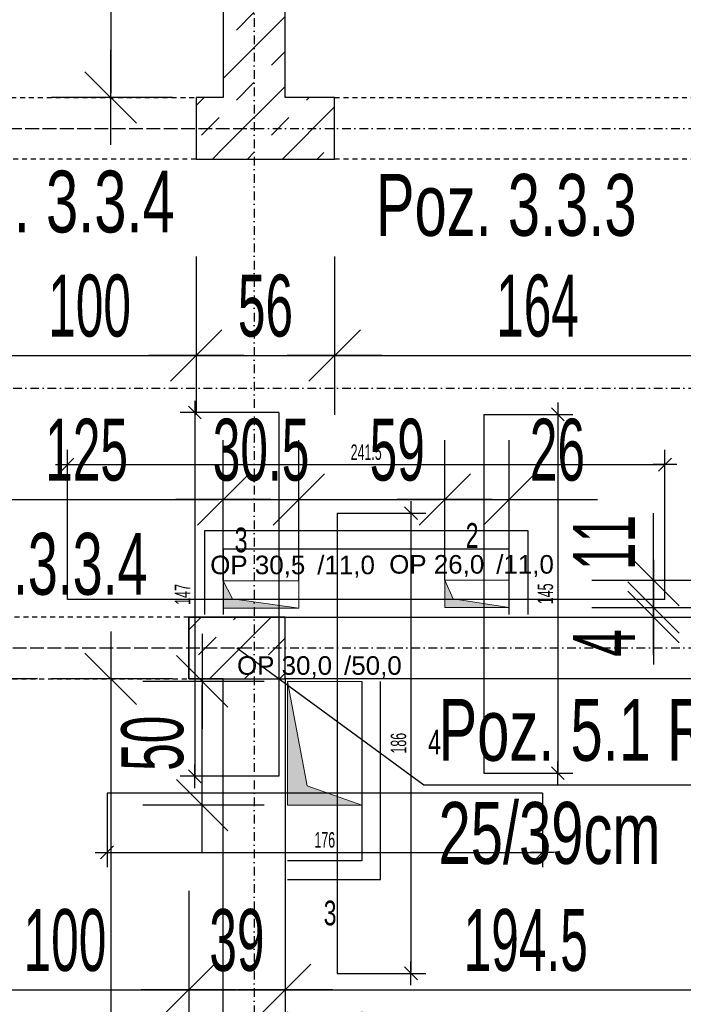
# Model space of a CAD drawing. Header units: millimetres. Extents: x -796 to 14823, y -2819 to 1873.
# Tile 34 of 51: x 11940 to 12209, y -488 to -90. Entities that reach past the tile are written whole.
import ezdxf

# ---------------------------------------------------------------- set-up
doc = ezdxf.new("R2010")
doc.units = ezdxf.units.MM
doc.header["$LTSCALE"] = 10
doc.linetypes.add('MO', pattern=[0.7, 0.35, -0.17, 0.01, -0.17])
doc.linetypes.add('MP', pattern=[0.36, 0.2, -0.16])
for name, color, linetype in [('BA_szr', 1, 'Continuous'), ('BA_txs', 2, 'Continuous'), ('BA_wym', 1, 'Continuous'), ('BD_lpm', 1, 'MP'), ('BD_osm', 1, 'MO'), ('BD_wic', 1, 'Continuous'), ('BD_wig', 3, 'Continuous'), ('BZ_odn', 1, 'Continuous'), ('BZ_txs', 2, 'Continuous')]:
    doc.layers.add(name, color=color, linetype=linetype)
doc.layers.add('Nowe_A-Przebicia_Nr_pióra__1', color=7, linetype='Continuous', lineweight=13)
doc.layers.add('Nowe_A-Przebicia_Nr_pióra__102', color=7, linetype='Continuous', lineweight=5, true_color=0xcccccc)
doc.styles.add('BIKTS', font='bikromsw.shx', dxfattribs={"width": 0.8})
doc.styles.add('BIKWYM', font='bikromsw.shx', dxfattribs={"width": 0.6})
doc.styles.add('STYL_AUTOMATYCZNY_1', font='arial.ttf')
doc.dimstyles.new('BA_KR_100_cm', dxfattribs={"dimtxt": 25, "dimasz": 1.666667, "dimexe": 24, "dimexo": 0, "dimgap": 0, "dimtad": 0, "dimdec": 1, "dimrnd": 0.5, "dimzin": 9, "dimdsep": 46, "dimtxsty": 'BIKWYM', "dimblk": 'WYM-KR', "dimcen": 0, "dimdle": 20, "dimclrd": 256, "dimclre": 256, "dimclrt": 2, "dimadec": 0, "dimazin": 0, "dimtfac": 0.033333, "dimtdec": 1, "dimtmove": 0, "dimatfit": 3, "dimldrblk": 'WYM-KR', "dimfxl": 25, "dimfxlon": 1, "dimtvp": 0.8, "dimtolj": 1, "dimarcsym": 0})
doc.dimstyles.new('BA_KR_25_cm', dxfattribs={"dimscale": 0.25, "dimtxt": 25, "dimasz": 1.666667, "dimexe": 24, "dimexo": 0, "dimgap": 0, "dimtad": 0, "dimdec": 1, "dimrnd": 0.5, "dimzin": 9, "dimdsep": 46, "dimtxsty": 'BIKWYM', "dimblk": 'WYM-KR', "dimcen": 0, "dimdle": 20, "dimclrd": 256, "dimclre": 256, "dimclrt": 7, "dimadec": 0, "dimazin": 0, "dimtfac": 0.033333, "dimtdec": 1, "dimtmove": 0, "dimatfit": 3, "dimldrblk": 'WYM-KR', "dimfxl": 1, "dimtvp": 0.8, "dimtolj": 1, "dimarcsym": 0})
doc.dimstyles.new('BZ_ST_100_cm', dxfattribs={"dimtxt": 25, "dimasz": 1.666667, "dimexe": 24, "dimexo": 0, "dimgap": 0, "dimtad": 0, "dimdec": 1, "dimrnd": 0.5, "dimdsep": 46, "dimtxsty": 'BIKWYM', "dimblk": 'WYM-ST', "dimcen": 0, "dimdle": 20, "dimclrd": 256, "dimclre": 256, "dimclrt": 7, "dimadec": 0, "dimazin": 0, "dimtfac": 0.033333, "dimtdec": 1, "dimtix": 1, "dimtmove": 2, "dimatfit": 3, "dimldrblk": 'WYM-ST', "dimfxl": 25, "dimfxlon": 1, "dimtvp": 0.8, "dimtolj": 1, "dimtzin": 0, "dimarcsym": 0})

# ---------------------------------------------------------------- blocks, each defined once
blk = doc.blocks.new('WYM-KR')
at = {"color": 7, "linetype": 'ByBlock'}
blk.add_line((6.24, 6.24), (-6.24, -6.24), dxfattribs=at)
at = {"linetype": 'ByBlock'}
blk.add_line((11.52, 0), (-11.52, 0), dxfattribs=at)
blk = doc.blocks.new('*D340')
at = {"layer": 'BD_wic', "lineweight": -2}
for p, q in [((12068.68, -289.15), (12104.48, -289.15)), ((12098.48, -289.56), (12098.48, -474.73)), ((12068.68, -475.15), (12104.48, -475.15))]:
    blk.add_line(p, q, dxfattribs=at)
at = {"layer": 'Defpoints', "color": 0}
for p in [(12068.68, -289.15), (12068.68, -475.15), (12098.48, -475.15)]:
    blk.add_point(p, dxfattribs=at)
at = {"layer": 'BD_wic', "lineweight": -2, "xscale": 0.4166666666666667, "yscale": 0.4166666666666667, "zscale": 0.4166666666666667}
for p, rotation in [((12098.48, -289.15), 90), ((12098.48, -475.15), 270)]:
    blk.add_blockref('WYM-KR', p, dxfattribs=dict(at, rotation=rotation))
at = {"layer": 'BD_wic', "color": 7, "insert": (12093.48, -382.15), "char_height": 6.25, "attachment_point": 5, "rotation": 90, "style": 'BIKWYM'}
blk.add_mtext('\\A1;186', dxfattribs=at)
blk = doc.blocks.new('*D341')
at = {"layer": 'BD_wic', "lineweight": -2}
for p, q in [((11975.64, -402.31), (11975.64, -432.24)), ((12151.64, -402.31), (12151.64, -432.24)), ((11976.06, -426.24), (12151.23, -426.24))]:
    blk.add_line(p, q, dxfattribs=at)
at = {"layer": 'Defpoints', "color": 0}
for p in [(11975.64, -402.31), (12151.64, -402.31), (12151.64, -426.24)]:
    blk.add_point(p, dxfattribs=at)
at = {"layer": 'BD_wic', "lineweight": -2, "xscale": 0.4166666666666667, "yscale": 0.4166666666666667, "zscale": 0.4166666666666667, "rotation": 180}
blk.add_blockref('WYM-KR', (11975.64, -426.24), dxfattribs=at)
at = {"layer": 'BD_wic', "lineweight": -2, "xscale": 0.4166666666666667, "yscale": 0.4166666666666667, "zscale": 0.4166666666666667}
blk.add_blockref('WYM-KR', (12151.64, -426.24), dxfattribs=at)
at = {"layer": 'BD_wic', "color": 7, "insert": (12063.64, -421.24), "char_height": 6.25, "attachment_point": 5, "style": 'BIKWYM'}
blk.add_mtext('\\A1;176', dxfattribs=at)
blk = doc.blocks.new('*D342')
at = {"layer": 'BD_wic', "lineweight": -2}
for p, q in [((12045.14, -248.51), (12005.15, -248.51)), ((12011.15, -248.93), (12011.15, -395.1)), ((12045.14, -395.51), (12005.15, -395.51))]:
    blk.add_line(p, q, dxfattribs=at)
at = {"layer": 'Defpoints', "color": 0}
for p in [(12045.14, -248.51), (12011.15, -395.51), (12045.14, -395.51)]:
    blk.add_point(p, dxfattribs=at)
at = {"layer": 'BD_wic', "lineweight": -2, "xscale": 0.4166666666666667, "yscale": 0.4166666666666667, "zscale": 0.4166666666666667}
for p, rotation in [((12011.15, -248.51), 90), ((12011.15, -395.51), 270)]:
    blk.add_blockref('WYM-KR', p, dxfattribs=dict(at, rotation=rotation))
at = {"layer": 'BD_wic', "color": 7, "insert": (12006.15, -322.01), "char_height": 6.25, "attachment_point": 5, "rotation": 90, "style": 'BIKWYM'}
blk.add_mtext('\\A1;147', dxfattribs=at)
blk = doc.blocks.new('*D343')
at = {"layer": 'BD_wic', "lineweight": -2}
for p, q in [((12127.96, -249.26), (12163.86, -249.26)), ((12157.86, -249.68), (12157.86, -393.85)), ((12127.96, -394.26), (12163.86, -394.26))]:
    blk.add_line(p, q, dxfattribs=at)
at = {"layer": 'Defpoints', "color": 0}
for p in [(12127.96, -249.26), (12127.96, -394.26), (12157.86, -394.26)]:
    blk.add_point(p, dxfattribs=at)
at = {"layer": 'BD_wic', "lineweight": -2, "xscale": 0.4166666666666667, "yscale": 0.4166666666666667, "zscale": 0.4166666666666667}
for p, rotation in [((12157.86, -249.26), 90), ((12157.86, -394.26), 270)]:
    blk.add_blockref('WYM-KR', p, dxfattribs=dict(at, rotation=rotation))
at = {"layer": 'BD_wic', "color": 7, "insert": (12152.86, -321.76), "char_height": 6.25, "attachment_point": 5, "rotation": 90, "style": 'BIKWYM'}
blk.add_mtext('\\A1;145', dxfattribs=at)
blk = doc.blocks.new('*D344')
at = {"layer": 'BD_wic', "lineweight": -2}
for p, q in [((11959.64, -323.99), (11959.64, -263.56)), ((12201.14, -323.99), (12201.14, -263.56)), ((11960.06, -269.56), (12200.73, -269.56))]:
    blk.add_line(p, q, dxfattribs=at)
at = {"layer": 'Defpoints', "color": 0}
for p in [(12201.14, -269.56), (11959.64, -323.99), (12201.14, -323.99)]:
    blk.add_point(p, dxfattribs=at)
at = {"layer": 'BD_wic', "lineweight": -2, "xscale": 0.4166666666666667, "yscale": 0.4166666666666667, "zscale": 0.4166666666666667, "rotation": 180}
blk.add_blockref('WYM-KR', (11959.64, -269.56), dxfattribs=at)
at = {"layer": 'BD_wic', "lineweight": -2, "xscale": 0.4166666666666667, "yscale": 0.4166666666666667, "zscale": 0.4166666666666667}
blk.add_blockref('WYM-KR', (12201.14, -269.56), dxfattribs=at)
at = {"layer": 'BD_wic', "color": 7, "insert": (12080.39, -264.56), "char_height": 6.25, "attachment_point": 5, "style": 'BIKWYM'}
blk.add_mtext('\\A1;241.5', dxfattribs=at)
blk = doc.blocks.new('WYM-ST')
blk.add_hatch(color=256).paths.add_polyline_path([(-13, 2.88), (0, 0), (-13, -2.88)])
blk.add_lwpolyline([(0, 0), (-13, 2.88), (-13, -2.88), (0, 0)])
blk = doc.blocks.new('*D488')
at = {"layer": 'BA_wym', "lineweight": -2}
for p, q in [((10886.64, 769.85), (10837.64, 769.85)), ((10861.64, 768.19), (10861.64, -1275.48)), ((10886.64, -1277.15), (10837.64, -1277.15))]:
    blk.add_line(p, q, dxfattribs=at)
at = {"layer": 'Defpoints', "color": 0}
for p in [(12022.65, 769.85), (10861.64, -1277.15), (11332.64, -1277.15)]:
    blk.add_point(p, dxfattribs=at)
at = {"layer": 'BA_wym', "lineweight": -2, "xscale": 1.666666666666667, "yscale": 1.666666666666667, "zscale": 1.666666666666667}
for p, rotation in [((10861.64, 769.85), 90), ((10861.64, -1277.15), 270)]:
    blk.add_blockref('WYM-KR', p, dxfattribs=dict(at, rotation=rotation))
at = {"layer": 'BA_wym', "color": 2, "insert": (10841.64, -253.65), "char_height": 25, "attachment_point": 5, "rotation": 90, "style": 'BIKWYM'}
blk.add_mtext('\\A1;2047', dxfattribs=at)
blk = doc.blocks.new('*D529')
at = {"layer": 'BA_wym', "lineweight": -2}
for p, q in [((11908.64, -441.84), (11908.64, -505.84)), ((12008.64, -441.84), (12008.64, -505.84)), ((11910.31, -481.84), (12006.98, -481.84))]:
    blk.add_line(p, q, dxfattribs=at)
at = {"layer": 'Defpoints', "color": 0}
for p in [(11908.64, -356.15), (12008.64, -356.15), (12008.64, -481.84)]:
    blk.add_point(p, dxfattribs=at)
at = {"layer": 'BA_wym', "lineweight": -2, "xscale": 1.666666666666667, "yscale": 1.666666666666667, "zscale": 1.666666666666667, "rotation": 180}
blk.add_blockref('WYM-KR', (11908.64, -481.84), dxfattribs=at)
at = {"layer": 'BA_wym', "lineweight": -2, "xscale": 1.666666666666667, "yscale": 1.666666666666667, "zscale": 1.666666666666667}
blk.add_blockref('WYM-KR', (12008.64, -481.84), dxfattribs=at)
at = {"layer": 'BA_wym', "color": 2, "insert": (11958.64, -461.84), "char_height": 25, "attachment_point": 5, "style": 'BIKWYM'}
blk.add_mtext('\\A1;100', dxfattribs=at)
blk = doc.blocks.new('*D530')
at = {"layer": 'BA_wym', "lineweight": -2}
for p, q in [((12008.64, -441.84), (12008.64, -505.84)), ((12047.64, -441.84), (12047.64, -505.84)), ((12010.31, -481.84), (12045.98, -481.84))]:
    blk.add_line(p, q, dxfattribs=at)
at = {"layer": 'Defpoints', "color": 0}
for p in [(12008.64, -356.15), (12047.64, -356.15), (12047.64, -481.84)]:
    blk.add_point(p, dxfattribs=at)
at = {"layer": 'BA_wym', "lineweight": -2, "xscale": 1.666666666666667, "yscale": 1.666666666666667, "zscale": 1.666666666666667, "rotation": 180}
blk.add_blockref('WYM-KR', (12008.64, -481.84), dxfattribs=at)
at = {"layer": 'BA_wym', "lineweight": -2, "xscale": 1.666666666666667, "yscale": 1.666666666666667, "zscale": 1.666666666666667}
blk.add_blockref('WYM-KR', (12047.64, -481.84), dxfattribs=at)
at = {"layer": 'BA_wym', "color": 2, "insert": (12028.14, -461.84), "char_height": 25, "attachment_point": 5, "style": 'BIKWYM'}
blk.add_mtext('\\A1;39', dxfattribs=at)
blk = doc.blocks.new('*D531')
at = {"layer": 'BA_wym', "lineweight": -2}
for p, q in [((12047.64, -441.84), (12047.64, -505.84)), ((12242.14, -441.84), (12242.14, -505.84)), ((12049.31, -481.84), (12240.48, -481.84))]:
    blk.add_line(p, q, dxfattribs=at)
at = {"layer": 'Defpoints', "color": 0}
for p in [(12047.64, -356.15), (12242.14, -356.15), (12242.14, -481.84)]:
    blk.add_point(p, dxfattribs=at)
at = {"layer": 'BA_wym', "lineweight": -2, "xscale": 1.666666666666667, "yscale": 1.666666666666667, "zscale": 1.666666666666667, "rotation": 180}
blk.add_blockref('WYM-KR', (12047.64, -481.84), dxfattribs=at)
at = {"layer": 'BA_wym', "lineweight": -2, "xscale": 1.666666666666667, "yscale": 1.666666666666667, "zscale": 1.666666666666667}
blk.add_blockref('WYM-KR', (12242.14, -481.84), dxfattribs=at)
at = {"layer": 'BA_wym', "color": 2, "insert": (12144.89, -461.84), "char_height": 25, "attachment_point": 5, "style": 'BIKWYM'}
blk.add_mtext('\\A1;194.5', dxfattribs=at)
blk = doc.blocks.new('*D542')
at = {"layer": 'BA_wym', "lineweight": -2}
for p, q in [((11911.69, -185.45), (11911.69, -249.45)), ((12011.69, -185.45), (12011.69, -249.45)), ((11913.36, -225.45), (12010.02, -225.45))]:
    blk.add_line(p, q, dxfattribs=at)
at = {"layer": 'Defpoints', "color": 0}
for p in [(11911.69, -146.15), (12011.69, -146.15), (12011.69, -225.45)]:
    blk.add_point(p, dxfattribs=at)
at = {"layer": 'BA_wym', "lineweight": -2, "xscale": 1.666666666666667, "yscale": 1.666666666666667, "zscale": 1.666666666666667, "rotation": 180}
blk.add_blockref('WYM-KR', (11911.69, -225.45), dxfattribs=at)
at = {"layer": 'BA_wym', "lineweight": -2, "xscale": 1.666666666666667, "yscale": 1.666666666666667, "zscale": 1.666666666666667}
blk.add_blockref('WYM-KR', (12011.69, -225.45), dxfattribs=at)
at = {"layer": 'BA_wym', "color": 2, "insert": (11968.59, -205.45), "char_height": 25, "attachment_point": 5, "style": 'BIKWYM'}
blk.add_mtext('\\A1;100', dxfattribs=at)
blk = doc.blocks.new('*D543')
at = {"layer": 'BA_wym', "lineweight": -2}
for p, q in [((12011.69, -185.45), (12011.69, -249.45)), ((12067.64, -185.45), (12067.64, -249.45)), ((12013.36, -225.45), (12065.98, -225.45))]:
    blk.add_line(p, q, dxfattribs=at)
at = {"layer": 'Defpoints', "color": 0}
for p in [(12011.69, -146.15), (12067.64, -146.15), (12067.64, -225.45)]:
    blk.add_point(p, dxfattribs=at)
at = {"layer": 'BA_wym', "lineweight": -2, "xscale": 1.666666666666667, "yscale": 1.666666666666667, "zscale": 1.666666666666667, "rotation": 180}
blk.add_blockref('WYM-KR', (12011.69, -225.45), dxfattribs=at)
at = {"layer": 'BA_wym', "lineweight": -2, "xscale": 1.666666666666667, "yscale": 1.666666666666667, "zscale": 1.666666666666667}
blk.add_blockref('WYM-KR', (12067.64, -225.45), dxfattribs=at)
at = {"layer": 'BA_wym', "color": 2, "insert": (12039.67, -205.45), "char_height": 25, "attachment_point": 5, "style": 'BIKWYM'}
blk.add_mtext('\\A1;56', dxfattribs=at)
blk = doc.blocks.new('*D544')
at = {"layer": 'BA_wym', "lineweight": -2}
for p, q in [((12067.64, -185.45), (12067.64, -249.45)), ((12231.64, -185.45), (12231.64, -249.45)), ((12069.31, -225.45), (12229.98, -225.45))]:
    blk.add_line(p, q, dxfattribs=at)
at = {"layer": 'Defpoints', "color": 0}
for p in [(12067.64, -146.15), (12231.64, -146.15), (12231.64, -225.45)]:
    blk.add_point(p, dxfattribs=at)
at = {"layer": 'BA_wym', "lineweight": -2, "xscale": 1.666666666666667, "yscale": 1.666666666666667, "zscale": 1.666666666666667, "rotation": 180}
blk.add_blockref('WYM-KR', (12067.64, -225.45), dxfattribs=at)
at = {"layer": 'BA_wym', "lineweight": -2, "xscale": 1.666666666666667, "yscale": 1.666666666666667, "zscale": 1.666666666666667}
blk.add_blockref('WYM-KR', (12231.64, -225.45), dxfattribs=at)
at = {"layer": 'BA_wym', "color": 2, "insert": (12149.64, -205.45), "char_height": 25, "attachment_point": 5, "style": 'BIKWYM'}
blk.add_mtext('\\A1;164', dxfattribs=at)
blk = doc.blocks.new('*D553')
at = {"layer": 'BA_wym', "lineweight": -2}
for p, q in [((12002.13, 414.86), (11953.13, 414.86)), ((11977.13, 413.19), (11977.13, -119.48)), ((12002.13, -121.15), (11953.13, -121.15))]:
    blk.add_line(p, q, dxfattribs=at)
at = {"layer": 'Defpoints', "color": 0}
for p in [(12022.65, 414.86), (11977.13, -121.15), (12017.13, -121.15)]:
    blk.add_point(p, dxfattribs=at)
at = {"layer": 'BA_wym', "lineweight": -2, "xscale": 1.666666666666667, "yscale": 1.666666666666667, "zscale": 1.666666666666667}
for p, rotation in [((11977.13, 414.86), 90), ((11977.13, -121.15), 270)]:
    blk.add_blockref('WYM-KR', p, dxfattribs=dict(at, rotation=rotation))
at = {"layer": 'BA_wym', "color": 2, "insert": (11957.13, 146.85), "char_height": 25, "attachment_point": 5, "rotation": 90, "style": 'BIKWYM'}
blk.add_mtext('\\A1;536', dxfattribs=at)
blk = doc.blocks.new('*D557')
at = {"layer": 'BA_wym', "lineweight": -2}
for p, q in [((12002.13, -356.15), (11953.13, -356.15)), ((11977.13, -357.81), (11977.13, -1079.48)), ((12002.13, -1081.15), (11953.13, -1081.15))]:
    blk.add_line(p, q, dxfattribs=at)
at = {"layer": 'Defpoints', "color": 0}
for p in [(12017.13, -356.15), (11977.13, -1081.15), (12017.13, -1081.15)]:
    blk.add_point(p, dxfattribs=at)
at = {"layer": 'BA_wym', "lineweight": -2, "xscale": 1.666666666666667, "yscale": 1.666666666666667, "zscale": 1.666666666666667}
for p, rotation in [((11977.13, -356.15), 90), ((11977.13, -1081.15), 270)]:
    blk.add_blockref('WYM-KR', p, dxfattribs=dict(at, rotation=rotation))
at = {"layer": 'BA_wym', "color": 2, "insert": (11957.13, -718.65), "char_height": 25, "attachment_point": 5, "rotation": 90, "style": 'BIKWYM'}
blk.add_mtext('\\A1;725', dxfattribs=at)
blk = doc.blocks.new('*D578')
at = {"layer": 'BA_wym', "lineweight": -2}
for p, q in [((11947.57, -356.15), (11898.57, -356.15)), ((11922.57, -582.03), (11922.57, -357.81)), ((11947.57, -583.69), (11898.57, -583.69))]:
    blk.add_line(p, q, dxfattribs=at)
at = {"layer": 'Defpoints', "color": 0}
for p in [(11922.57, -356.15), (11962.57, -356.15), (11973.32, -583.69)]:
    blk.add_point(p, dxfattribs=at)
at = {"layer": 'BA_wym', "lineweight": -2, "xscale": 1.666666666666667, "yscale": 1.666666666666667, "zscale": 1.666666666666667}
for p, rotation in [((11922.57, -356.15), 90), ((11922.57, -583.69), 270)]:
    blk.add_blockref('WYM-KR', p, dxfattribs=dict(at, rotation=rotation))
at = {"layer": 'BA_wym', "color": 2, "insert": (11902.57, -421.12), "char_height": 25, "attachment_point": 5, "rotation": 90, "style": 'BIKWYM'}
blk.add_mtext('\\A1;227.5', dxfattribs=at)
blk = doc.blocks.new('*D581')
at = {"layer": 'BA_wym', "lineweight": -2}
for p, q in [((12048.64, -490.7), (12048.64, -554.7)), ((12078.64, -490.7), (12078.64, -554.7)), ((12046.98, -530.7), (12045.31, -530.7)), ((12078.64, -530.7), (12048.64, -530.7)), ((12080.31, -530.7), (12114.36, -530.7))]:
    blk.add_line(p, q, dxfattribs=at)
at = {"layer": 'Defpoints', "color": 0}
for p in [(12048.64, -407.15), (12078.64, -407.15), (12048.64, -530.7)]:
    blk.add_point(p, dxfattribs=at)
at = {"layer": 'BA_wym', "lineweight": -2, "xscale": 1.666666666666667, "yscale": 1.666666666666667, "zscale": 1.666666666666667}
blk.add_blockref('WYM-KR', (12048.64, -530.7), dxfattribs=at)
at = {"layer": 'BA_wym', "lineweight": -2, "xscale": 1.666666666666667, "yscale": 1.666666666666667, "zscale": 1.666666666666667, "rotation": 180}
blk.add_blockref('WYM-KR', (12078.64, -530.7), dxfattribs=at)
at = {"layer": 'BA_wym', "color": 2, "insert": (12098.17, -510.7), "char_height": 25, "attachment_point": 5, "style": 'BIKWYM'}
blk.add_mtext('\\A1;30', dxfattribs=at)
blk = doc.blocks.new('*D583')
at = {"layer": 'BA_wym', "lineweight": -2}
for p, q in [((12039.1, -357.15), (11990.1, -357.15)), ((12014.1, -405.48), (12014.1, -358.81)), ((12039.1, -407.15), (11990.1, -407.15))]:
    blk.add_line(p, q, dxfattribs=at)
at = {"layer": 'Defpoints', "color": 0}
for p in [(12014.1, -357.15), (12054.1, -357.15), (12054.1, -407.15)]:
    blk.add_point(p, dxfattribs=at)
at = {"layer": 'BA_wym', "lineweight": -2, "xscale": 1.666666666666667, "yscale": 1.666666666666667, "zscale": 1.666666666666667}
for p, rotation in [((12014.1, -357.15), 90), ((12014.1, -407.15), 270)]:
    blk.add_blockref('WYM-KR', p, dxfattribs=dict(at, rotation=rotation))
at = {"layer": 'BA_wym', "color": 2, "insert": (11994.1, -382.15), "char_height": 25, "attachment_point": 5, "rotation": 90, "style": 'BIKWYM'}
blk.add_mtext('\\A1;50', dxfattribs=at)
blk = doc.blocks.new('*D593')
at = {"layer": 'BA_wym', "lineweight": -2}
for p, q in [((11897.64, -323.68), (11897.64, -259.68)), ((12022.64, -316.51), (12022.64, -259.68)), ((11899.31, -283.68), (12020.98, -283.68))]:
    blk.add_line(p, q, dxfattribs=at)
at = {"layer": 'Defpoints', "color": 0}
for p in [(12022.64, -283.68), (12022.64, -316.51), (11897.64, -331.15)]:
    blk.add_point(p, dxfattribs=at)
at = {"layer": 'BA_wym', "lineweight": -2, "xscale": 1.666666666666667, "yscale": 1.666666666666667, "zscale": 1.666666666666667, "rotation": 180}
blk.add_blockref('WYM-KR', (11897.64, -283.68), dxfattribs=at)
at = {"layer": 'BA_wym', "lineweight": -2, "xscale": 1.666666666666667, "yscale": 1.666666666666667, "zscale": 1.666666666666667}
blk.add_blockref('WYM-KR', (12022.64, -283.68), dxfattribs=at)
at = {"layer": 'BA_wym', "color": 2, "insert": (11967.38, -263.68), "char_height": 25, "attachment_point": 5, "style": 'BIKWYM'}
blk.add_mtext('\\A1;125', dxfattribs=at)
blk = doc.blocks.new('*D594')
at = {"layer": 'BA_wym', "lineweight": -2}
for p, q in [((12022.64, -316.51), (12022.64, -259.68)), ((12053.14, -316.51), (12053.14, -259.68)), ((12020.98, -283.68), (12019.31, -283.68)), ((12022.64, -283.68), (12053.14, -283.68)), ((12054.81, -283.68), (12056.48, -283.68))]:
    blk.add_line(p, q, dxfattribs=at)
at = {"layer": 'Defpoints', "color": 0}
for p in [(12053.14, -283.68), (12022.64, -316.51), (12053.14, -316.51)]:
    blk.add_point(p, dxfattribs=at)
at = {"layer": 'BA_wym', "lineweight": -2, "xscale": 1.666666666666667, "yscale": 1.666666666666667, "zscale": 1.666666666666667}
blk.add_blockref('WYM-KR', (12022.64, -283.68), dxfattribs=at)
at = {"layer": 'BA_wym', "lineweight": -2, "xscale": 1.666666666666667, "yscale": 1.666666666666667, "zscale": 1.666666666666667, "rotation": 180}
blk.add_blockref('WYM-KR', (12053.14, -283.68), dxfattribs=at)
at = {"layer": 'BA_wym', "color": 2, "insert": (12037.89, -263.68), "char_height": 25, "attachment_point": 5, "style": 'BIKWYM'}
blk.add_mtext('\\A1;30.5', dxfattribs=at)
blk = doc.blocks.new('*D595')
at = {"layer": 'BA_wym', "lineweight": -2}
for p, q in [((12053.14, -316.51), (12053.14, -259.68)), ((12112.14, -316.26), (12112.14, -259.68)), ((12054.81, -283.68), (12110.48, -283.68))]:
    blk.add_line(p, q, dxfattribs=at)
at = {"layer": 'Defpoints', "color": 0}
for p in [(12112.14, -283.68), (12053.14, -316.51), (12112.14, -316.26)]:
    blk.add_point(p, dxfattribs=at)
at = {"layer": 'BA_wym', "lineweight": -2, "xscale": 1.666666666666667, "yscale": 1.666666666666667, "zscale": 1.666666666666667, "rotation": 180}
blk.add_blockref('WYM-KR', (12053.14, -283.68), dxfattribs=at)
at = {"layer": 'BA_wym', "lineweight": -2, "xscale": 1.666666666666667, "yscale": 1.666666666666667, "zscale": 1.666666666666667}
blk.add_blockref('WYM-KR', (12112.14, -283.68), dxfattribs=at)
at = {"layer": 'BA_wym', "color": 2, "insert": (12092.94, -263.68), "char_height": 25, "attachment_point": 5, "style": 'BIKWYM'}
blk.add_mtext('\\A1;59', dxfattribs=at)
blk = doc.blocks.new('*D596')
at = {"layer": 'BA_wym', "lineweight": -2}
for p, q in [((12112.14, -316.26), (12112.14, -259.68)), ((12138.14, -316.26), (12138.14, -259.68)), ((12110.48, -283.68), (12108.81, -283.68)), ((12112.14, -283.68), (12138.14, -283.68)), ((12139.81, -283.68), (12173.86, -283.68))]:
    blk.add_line(p, q, dxfattribs=at)
at = {"layer": 'Defpoints', "color": 0}
for p in [(12138.14, -283.68), (12112.14, -316.26), (12138.14, -316.26)]:
    blk.add_point(p, dxfattribs=at)
at = {"layer": 'BA_wym', "lineweight": -2, "xscale": 1.666666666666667, "yscale": 1.666666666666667, "zscale": 1.666666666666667}
blk.add_blockref('WYM-KR', (12112.14, -283.68), dxfattribs=at)
at = {"layer": 'BA_wym', "lineweight": -2, "xscale": 1.666666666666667, "yscale": 1.666666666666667, "zscale": 1.666666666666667, "rotation": 180}
blk.add_blockref('WYM-KR', (12138.14, -283.68), dxfattribs=at)
at = {"layer": 'BA_wym', "color": 2, "insert": (12157.67, -263.68), "char_height": 25, "attachment_point": 5, "style": 'BIKWYM'}
blk.add_mtext('\\A1;26', dxfattribs=at)
blk = doc.blocks.new('*D597')
at = {"layer": 'BA_wym', "lineweight": -2}
for p, q in [((12196.54, -325.6), (12196.54, -323.93)), ((12171.54, -327.26), (12220.54, -327.26)), ((12196.54, -327.26), (12196.54, -331.15)), ((12171.54, -331.15), (12220.54, -331.15)), ((12196.54, -332.81), (12196.54, -348.76))]:
    blk.add_line(p, q, dxfattribs=at)
at = {"layer": 'Defpoints', "color": 0}
for p in [(12138.14, -327.26), (12156.54, -331.15), (12196.54, -331.15)]:
    blk.add_point(p, dxfattribs=at)
at = {"layer": 'BA_wym', "lineweight": -2, "xscale": 1.666666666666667, "yscale": 1.666666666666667, "zscale": 1.666666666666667}
for p, rotation in [((12196.54, -327.26), 270), ((12196.54, -331.15), 90)]:
    blk.add_blockref('WYM-KR', p, dxfattribs=dict(at, rotation=rotation))
at = {"layer": 'BA_wym', "color": 2, "insert": (12176.54, -341.62), "char_height": 25, "attachment_point": 5, "rotation": 90, "style": 'BIKWYM'}
blk.add_mtext('\\A1;4', dxfattribs=at)
blk = doc.blocks.new('*D598')
at = {"layer": 'BA_wym', "lineweight": -2}
for p, q in [((12196.54, -314.6), (12196.54, -289.12)), ((12171.54, -316.26), (12220.54, -316.26)), ((12196.54, -327.26), (12196.54, -316.26)), ((12171.54, -327.26), (12220.54, -327.26)), ((12196.54, -328.93), (12196.54, -330.6))]:
    blk.add_line(p, q, dxfattribs=at)
at = {"layer": 'Defpoints', "color": 0}
for p in [(12138.14, -316.26), (12196.54, -316.26), (12138.14, -327.26)]:
    blk.add_point(p, dxfattribs=at)
at = {"layer": 'BA_wym', "lineweight": -2, "xscale": 1.666666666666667, "yscale": 1.666666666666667, "zscale": 1.666666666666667}
for p, rotation in [((12196.54, -316.26), 270), ((12196.54, -327.26), 90)]:
    blk.add_blockref('WYM-KR', p, dxfattribs=dict(at, rotation=rotation))
at = {"layer": 'BA_wym', "color": 2, "insert": (12176.54, -301.03), "char_height": 25, "attachment_point": 5, "rotation": 90, "style": 'BIKWYM'}
blk.add_mtext('\\A1;11', dxfattribs=at)
blk = doc.blocks.new('*D634')
at = {"layer": 'BA_wym', "lineweight": -2}
for p, q in [((11161.64, -1642.6), (11161.64, -1706.6)), ((14108.64, -1642.6), (14108.64, -1706.6)), ((11163.31, -1682.6), (14106.98, -1682.6))]:
    blk.add_line(p, q, dxfattribs=at)
at = {"layer": 'Defpoints', "color": 0}
for p in [(11161.64, -178.65), (14108.64, -178.65), (14108.64, -1682.6)]:
    blk.add_point(p, dxfattribs=at)
at = {"layer": 'BA_wym', "lineweight": -2, "xscale": 1.666666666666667, "yscale": 1.666666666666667, "zscale": 1.666666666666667, "rotation": 180}
blk.add_blockref('WYM-KR', (11161.64, -1682.6), dxfattribs=at)
at = {"layer": 'BA_wym', "lineweight": -2, "xscale": 1.666666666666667, "yscale": 1.666666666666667, "zscale": 1.666666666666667}
blk.add_blockref('WYM-KR', (14108.64, -1682.6), dxfattribs=at)
at = {"layer": 'BA_wym', "color": 2, "insert": (12635.14, -1662.6), "char_height": 25, "attachment_point": 5, "style": 'BIKWYM'}
blk.add_mtext('\\A1;2947', dxfattribs=at)

msp = doc.modelspace()

# ---------------------------------------------------------------- hatches: boundary and pattern name
at = {"layer": 'BA_szr'}
h = msp.add_hatch(dxfattribs=at)
h.set_pattern_fill('BIK_ZELBET', color=256, scale=100, angle=45, pattern_type=2)
h.set_pattern_definition([(45, (5883.199, -2632.493), (-14.142136, 14.142136), []), (45, (5876.128, -2625.422), (-14.142136, 14.142136), [10, -10])])
h.paths.add_polyline_path([(12022.64, -121.15), (12022.64, -146.15), (12067.64, -146.15), (12067.64, -121.15), (12047.64, -121.15), (12047.64, 389.86), (12068.64, 389.85), (12068.64, 414.85), (12047.64, 414.86), (12022.64, 414.86)])
h = msp.add_hatch(dxfattribs=at)
h.set_pattern_fill('BIK_ZELBET', color=256, scale=100, angle=45, pattern_type=2)
h.set_pattern_definition([(45, (5883.199, -2632.493), (-14.142136, 14.142136), []), (45, (5876.128, -2625.422), (-14.142136, 14.142136), [10, -10])])
h.paths.add_polyline_path([(12011.69, -146.15), (12022.64, -146.15), (12022.64, -121.15), (12011.69, -121.15)])
h = msp.add_hatch(dxfattribs=at)
h.set_pattern_fill('BIK_ZELBET', color=256, scale=100, angle=45, pattern_type=2)
h.set_pattern_definition([(45, (394.868, -1399.997), (-14.142136, 14.142136), []), (45, (387.797, -1392.926), (-14.142136, 14.142136), [10, -10])])
h.paths.add_polyline_path([(12008.64, -356.15), (12047.64, -356.15), (12047.64, -331.15), (12008.64, -331.15)])
at = {"layer": 'Nowe_A-Przebicia_Nr_pióra__102', "linetype": 'Continuous', "lineweight": 5, "true_color": 0xcccccc}
for points in [[(12053.14, -327.51), (12022.64, -327.51), (12022.64, -316.51), (12026.35, -323.81)], [(12138.14, -327.26), (12112.14, -327.26), (12112.14, -316.26), (12115.56, -323.85)], [(12078.64, -407.15), (12048.64, -407.15), (12048.64, -357.15), (12056.47, -399.32)]]:
    msp.add_hatch(color=254, dxfattribs=at).paths.add_polyline_path(points)

# ---------------------------------------------------------------- linework, layer by layer
at = {"layer": 'BD_lpm'}
for points in [[(12011.69, -146.15), (11911.69, -146.15), (11911.69, -121.15), (12011.69, -121.15)], [(12231.64, -146.15), (12067.64, -146.15), (12067.64, -121.15), (12231.64, -121.15)], [(11908.64, -356.15), (12008.64, -356.15), (12008.64, -331.15), (11908.64, -331.15)]]:
    msp.add_lwpolyline(points, close=True, dxfattribs=at)
at = {"layer": 'BD_osm', "color": 5}
for p, q in [((11886.69, -133.65), (12036.69, -133.65)), ((12042.64, -133.65), (12256.64, -133.65)), ((11883.64, -343.65), (12033.64, -343.65))]:
    msp.add_line(p, q, dxfattribs=at)
at = {"layer": 'BD_osm'}
for points in [[(12035.14, 1289.86), (12035.14, -1782.6)], [(10761.64, -133.65), (14508.64, -133.65)], [(10761.64, -238.65), (14508.64, -238.65)], [(10761.64, -343.65), (14508.64, -343.65)]]:
    msp.add_lwpolyline(points, dxfattribs=at)
at = {"layer": 'BD_wic', "color": 5}
for p, q in [((12045.14, -248.51), (12045.14, -395.51)), ((12127.96, -249.26), (12127.96, -394.26)), ((12068.68, -289.15), (12068.68, -475.15)), ((12201.14, -323.99), (11959.64, -323.99)), ((12151.64, -402.31), (11975.64, -402.31))]:
    msp.add_line(p, q, dxfattribs=at)
at = {"layer": 'BD_wic'}
for points in [[(12015.14, -330.15), (12015.14, -296.15), (12145.67, -296.15), (12145.67, -330.15)], [(12138.17, -330.15), (12138.17, -303.65), (12022.64, -303.65), (12022.64, -330.15)], [(12048.64, -437.15), (12086.14, -437.15), (12086.14, -357.15)], [(12078.64, -357.15), (12078.64, -429.65), (12048.64, -429.65)]]:
    msp.add_lwpolyline(points, dxfattribs=at)
at = {"layer": 'BD_wig'}
for points in [[(12112.14, 693.85), (12112.14, 718.85), (12047.64, 718.85), (12047.64, 769.85), (12022.64, 769.85), (12022.64, 718.85), (11975.14, 718.85), (11975.14, 693.85), (12022.64, 693.85), (12022.64, -121.15), (12011.69, -121.15), (12011.69, -146.15), (12067.64, -146.15), (12067.64, -121.15), (12047.64, -121.15), (12047.64, 389.86), (12068.64, 389.85), (12068.64, 414.85), (12047.64, 414.86), (12047.64, 693.85), (12112.14, 693.85)], [(11955.15, -1106.15), (11955.15, -1081.15), (12022.64, -1081.15), (12022.64, -356.15), (12008.64, -356.15), (12008.64, -331.15), (12242.14, -331.15), (12242.14, -356.15), (12047.64, -356.15), (12047.64, -1081.15), (12085.14, -1081.15), (12085.14, -1106.15), (11955.15, -1106.15)]]:
    msp.add_lwpolyline(points, dxfattribs=at)
msp.add_lwpolyline([(12008.64, -356.15), (12047.64, -356.15), (12047.64, -331.15), (12008.64, -331.15)], close=True, dxfattribs=at)
at = {"layer": 'Nowe_A-Przebicia_Nr_pióra__1', "color": 7, "linetype": 'Continuous', "lineweight": 13}
for p, q in [((12026.35, -323.81), (12022.64, -316.51)), ((12022.64, -316.51), (12053.14, -316.51)), ((12022.64, -327.51), (12022.64, -316.51)), ((12053.14, -316.51), (12053.14, -327.51)), ((12115.56, -323.85), (12112.14, -316.26)), ((12112.14, -316.26), (12138.14, -316.26)), ((12112.14, -327.26), (12112.14, -316.26)), ((12138.14, -316.26), (12138.14, -327.26)), ((12053.14, -327.51), (12026.35, -323.81)), ((12138.14, -327.26), (12115.56, -323.85)), ((12053.14, -327.51), (12022.64, -327.51)), ((12138.14, -327.26), (12112.14, -327.26)), ((12056.47, -399.32), (12048.64, -357.15)), ((12048.64, -357.15), (12078.64, -357.15)), ((12048.64, -407.15), (12048.64, -357.15)), ((12078.64, -357.15), (12078.64, -407.15)), ((12078.64, -407.15), (12056.47, -399.32)), ((12078.64, -407.15), (12048.64, -407.15))]:
    msp.add_line(p, q, dxfattribs=at)

# ---------------------------------------------------------------- texts
at = {"layer": 'BA_txs', "style": 'BIKTS'}
for s, width, p in [('Poz. 3.3.4', 0.7, (11897.64, -175.73)), ('Poz. 3.3.3', 0.7, (12084.32, -177.09)), ('Poz.3.3.4', 0.65, (11900.16, -322.14))]:
    msp.add_text(s, height=25, dxfattribs=dict(at, width=width)).set_placement(p)
at = {"layer": 'BZ_txs', "color": 3, "char_height": 10, "width": 452.0462, "attachment_point": 1, "style": 'BIKTS'}
for s, insert in [('{\\W0.7;2}', (12120.6, -293.18)), ('{\\W0.7;3}', (12027.21, -294.99)), ('{\\W0.7;4}', (12105.41, -376.69)), ('{\\W0.7;3}', (12063.19, -445.74))]:
    msp.add_mtext(s, dxfattribs=dict(at, insert=insert))
at = {"layer": 'BZ_txs', "insert": (12109.64, -364.22), "char_height": 25, "width": 452.0462, "attachment_point": 1, "style": 'BIKTS'}
msp.add_mtext('{\\W0.7;Poz. 5.1 R-5\\P\\A1;25/39cm}', dxfattribs=at)
at = {"layer": 'Nowe_A-Przebicia_Nr_pióra__1', "color": 7, "lineweight": 13, "style": 'STYL_AUTOMATYCZNY_1'}
for s, p in [('OP 30,5', (12017.34, -313.85)), (' /11,0', (12057.7, -313.85)), ('OP 26,0', (12089.68, -313.6)), (' /11,0', (12130.04, -313.6)), ('OP 30,0', (12028.18, -354.48)), (' /50,0', (12068.54, -354.48))]:
    msp.add_text(s, height=7.5, dxfattribs=at).set_placement(p)

# ---------------------------------------------------------------- dimensions: what is measured, and where the dimension line sits
at = {"layer": 'BA_wym'}
for base, p1, p2, picture, middle in [((10861.64, -1277.15), (12022.65, 769.85), (11332.64, -1277.15), '*D488', (10841.64, -253.65)), ((11977.13, -121.15), (12022.65, 414.86), (12017.13, -121.15), '*D553', (11957.13, 146.85)), ((12196.54, -316.26), (12138.14, -327.26), (12138.14, -316.26), '*D598', (12176.54, -301.03)), ((12196.54, -331.15), (12138.14, -327.26), (12156.54, -331.15), '*D597', (12176.54, -341.62)), ((11977.13, -1081.15), (12017.13, -356.15), (12017.13, -1081.15), '*D557', (11957.13, -718.65)), ((12014.1, -357.15), (12054.1, -407.15), (12054.1, -357.15), '*D583', (11994.1, -382.15))]:
    dim = msp.add_linear_dim(base=base, p1=p1, p2=p2, angle=90, dimstyle='BA_KR_100_cm', override={"dimatfit": 1}, dxfattribs=at)
    dim.commit()
    dim.dimension.update_dxf_attribs({"geometry": picture, "text_midpoint": middle})
for base, p1, p2, override, picture, middle in [((12011.69, -225.45), (11911.69, -146.15), (12011.69, -146.15), {"dimtmove": 1, "dimatfit": 1, "dimfxl": 40}, '*D542', (11968.59, -225.45)), ((12022.64, -283.68), (11897.64, -331.15), (12022.64, -316.51), {"dimatfit": 1, "dimfxl": 40}, '*D593', (11967.38, -283.68)), ((12053.14, -283.68), (12022.64, -316.51), (12053.14, -316.51), {"dimblk": 'WYM-KR', "dimatfit": 1, "dimfxl": 40}, '*D594', (12037.89, -283.68)), ((12112.14, -283.68), (12053.14, -316.51), (12112.14, -316.26), {"dimtmove": 1, "dimatfit": 1, "dimfxl": 40}, '*D595', (12092.94, -283.68))]:
    dim = msp.add_linear_dim(base=base, p1=p1, p2=p2, dimstyle='BA_KR_100_cm', override=override, dxfattribs=at)
    dim.commit()
    dim.dimension.update_dxf_attribs({"geometry": picture, "text_midpoint": middle, "dimtype": 160})
for base, p1, p2, override, picture, middle in [((12067.6446, -225.4543), (12011.6897, -146.1454), (12067.6446, -146.1454), {"dimtmove": 1, "dimatfit": 1, "dimfxl": 40}, '*D543', (12039.6672, -205.4543)), ((12231.64, -225.45), (12067.64, -146.15), (12231.64, -146.15), {"dimtmove": 1, "dimatfit": 1, "dimfxl": 40}, '*D544', (12149.64, -205.45)), ((14108.64, -1682.6), (11161.64, -178.65), (14108.64, -178.65), {"dimatfit": 1, "dimfxl": 40}, '*D634', (12635.14, -1662.6)), ((12138.14, -283.68), (12112.14, -316.26), (12138.14, -316.26), {"dimtmove": 0, "dimatfit": 1, "dimfxl": 40}, '*D596', (12157.67, -263.68)), ((12008.64, -481.84), (11908.64, -356.15), (12008.64, -356.15), {"dimtmove": 1, "dimatfit": 1, "dimfxl": 40}, '*D529', (11958.64, -461.84)), ((12047.64, -481.84), (12008.64, -356.15), (12047.64, -356.15), {"dimtmove": 1, "dimatfit": 1, "dimfxl": 40}, '*D530', (12028.14, -461.84)), ((12242.14, -481.84), (12047.64, -356.15), (12242.14, -356.15), {"dimtmove": 1, "dimatfit": 1, "dimfxl": 40}, '*D531', (12144.89, -461.84))]:
    dim = msp.add_linear_dim(base=base, p1=p1, p2=p2, dimstyle='BA_KR_100_cm', override=override, dxfattribs=at)
    dim.commit()
    dim.dimension.update_dxf_attribs({"geometry": picture, "text_midpoint": middle})
for base, p1, p2, angle, override, picture, middle in [((11922.57, -356.15), (11973.32, -583.69), (11962.57, -356.15), 90, {"dimatfit": 1}, '*D578', (11922.57, -421.12)), ((12048.64, -530.7), (12078.64, -407.15), (12048.64, -407.15), 180, {"dimatfit": 1, "dimfxl": 40}, '*D581', (12098.17, -530.7))]:
    dim = msp.add_linear_dim(base=base, p1=p1, p2=p2, angle=angle, dimstyle='BA_KR_100_cm', override=override, dxfattribs=at)
    dim.commit()
    dim.dimension.update_dxf_attribs({"geometry": picture, "text_midpoint": middle, "dimtype": 160})
at = {"layer": 'BD_wic', "color": 5}
for base, p1, p2, picture, middle in [((12011.15, -395.51), (12045.14, -248.51), (12045.14, -395.51), '*D342', (12006.15, -322.01)), ((12157.86, -394.26), (12127.96, -249.26), (12127.96, -394.26), '*D343', (12152.86, -321.76)), ((12098.48, -475.15), (12068.68, -289.15), (12068.68, -475.15), '*D340', (12093.48, -382.15))]:
    dim = msp.add_linear_dim(base=base, p1=p1, p2=p2, angle=90, dimstyle='BA_KR_25_cm', dxfattribs=at)
    dim.commit()
    dim.dimension.update_dxf_attribs({"geometry": picture, "text_midpoint": middle})
for base, p1, p2, picture, middle in [((12201.14, -269.56), (11959.64, -323.99), (12201.14, -323.99), '*D344', (12080.39, -264.56)), ((12151.64, -426.24), (11975.64, -402.31), (12151.64, -402.31), '*D341', (12063.64, -421.24))]:
    dim = msp.add_linear_dim(base=base, p1=p1, p2=p2, dimstyle='BA_KR_25_cm', dxfattribs=at)
    dim.commit()
    dim.dimension.update_dxf_attribs({"geometry": picture, "text_midpoint": middle})

# ---------------------------------------------------------------- leaders
at = {"layer": 'BZ_odn', "has_arrowhead": 0}
msp.add_leader([(12028.15, -343.65), (12103.69, -399.02), (12294.84, -399.02)], dimstyle='BZ_ST_100_cm', dxfattribs=at)

doc.saveas('drawing.dxf')
